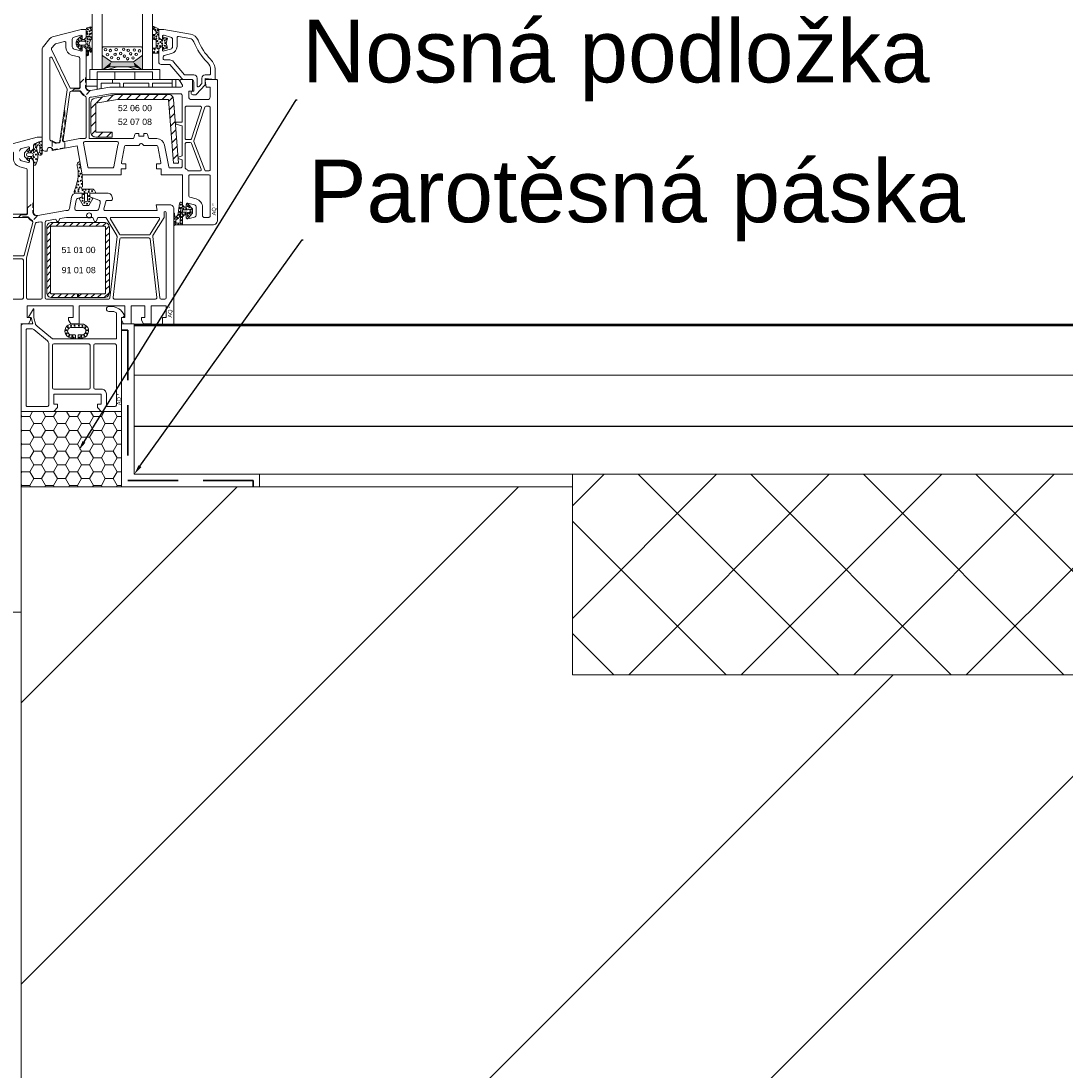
# Model space of a CAD drawing. Header units: millimetres. Extents: x -28283 to 311402, y 2144 to 57809.
# Tile 8 of 20: x -20355 to -19939, y 27911 to 28330. Entities that reach past the tile are written whole.
import ezdxf
from ezdxf import colors
from ezdxf.entities.mleader import LeaderData, LeaderLine
from ezdxf.math import Vec2, Vec3

# ---------------------------------------------------------------- set-up
doc = ezdxf.new("R2010")
doc.units = ezdxf.units.MM
doc.header["$LTSCALE"] = 4
doc.linetypes.add('DASHED', pattern=[0.75, 0.5, -0.25])
for name, color, linetype, lineweight in [('-HRANY_TENKE', 7, 'Continuous', 18), ('-HRANY_TLUSTE', 230, 'Continuous', 50), ('-HYDROIZOLACE', 30, 'DASHED', 30), ('-SRAFY', 241, 'Continuous', 9)]:
    doc.layers.add(name, color=color, linetype=linetype, lineweight=lineweight)
for name, color, linetype in [('IZOLACE', 70, 'IZOLACE'), ('OKENNI_SKLO', 5, 'Continuous'), ('VNITRNI_ONITKA', 4, 'Continuous')]:
    doc.layers.add(name, color=color, linetype=linetype)
doc.styles.get("Standard").update_dxf_attribs({"font": 'arial.ttf'})
doc.linetypes.add('IZOLACE', pattern='A,0.0001,-0.1,[134,ltypeshp.shx,S=0.1,R=0,X=-0.1,Y=0],-0.2,[134,ltypeshp.shx,S=0.1,R=180,X=0.1,Y=0],-0.1', length=0.4001)

# ---------------------------------------------------------------- blocks, each defined once
blk = doc.blocks.new('*X90')
at = {"layer": 'VNITRNI_ONITKA', "color": 0}
for p, q in [((-665.25, -308), (-662.81, -305.56)), ((-660.99, -307.28), (-658.54, -304.83)), ((-656.75, -306.57), (-654.75, -304.57)), ((-653.21, -306.57), (-651.21, -304.57)), ((-649.68, -306.57), (-647.68, -304.57)), ((-646.14, -306.57), (-644.14, -304.57)), ((-642.61, -306.57), (-640.61, -304.57)), ((-639.07, -306.57), (-637.07, -304.57)), ((-636.44, -307.48), (-634.69, -305.73)), ((-667.51, -310.26), (-665.51, -308.26)), ((-636.18, -310.76), (-634.32, -308.9)), ((-667.51, -313.79), (-665.51, -311.79)), ((-635.93, -314.03), (-634.07, -312.17)), ((-667.51, -317.33), (-665.51, -315.33)), ((-635.67, -317.31), (-633.81, -315.45)), ((-667.24, -320.6), (-665.51, -318.86)), ((-664.7, -321.6), (-662.7, -319.6)), ((-661.17, -321.6), (-659.17, -319.6)), ((-635.41, -320.59), (-633.55, -318.73)), ((-635.16, -323.87), (-633.3, -322.01)), ((-634.9, -327.15), (-633.04, -325.29)), ((-634.64, -330.43), (-632.78, -328.57)), ((-632.75, -332.07), (-632.52, -331.84))]:
    blk.add_line(p, q, dxfattribs=at)
blk = doc.blocks.new('*X89')
at = {"layer": 'VNITRNI_ONITKA', "color": 0}
for p, q in [((-685.08, -358.23), (-682.48, -355.63)), ((-681.33, -357.13), (-679.83, -355.63)), ((-678.68, -357.13), (-677.18, -355.63)), ((-676.02, -357.13), (-674.52, -355.63)), ((-673.37, -357.13), (-671.87, -355.63)), ((-670.72, -357.13), (-669.22, -355.63)), ((-668.07, -357.13), (-666.57, -355.63)), ((-665.42, -357.13), (-663.92, -355.63)), ((-662.77, -357.13), (-661.39, -355.76)), ((-685.08, -360.89), (-683.58, -359.39)), ((-661.58, -358.6), (-660.14, -357.16)), ((-661.58, -361.25), (-660.08, -359.75)), ((-685.08, -363.54), (-683.58, -362.04)), ((-661.58, -363.9), (-660.08, -362.4)), ((-685.08, -366.19), (-683.58, -364.69)), ((-685.08, -368.84), (-683.58, -367.34)), ((-661.58, -366.55), (-660.08, -365.05)), ((-661.58, -369.21), (-660.08, -367.71)), ((-685.08, -371.49), (-683.58, -369.99)), ((-685.08, -374.14), (-683.58, -372.64)), ((-661.58, -371.86), (-660.08, -370.36)), ((-685.08, -376.8), (-683.58, -375.3)), ((-661.58, -374.51), (-660.08, -373.01)), ((-661.58, -377.16), (-660.08, -375.66)), ((-685.08, -379.45), (-683.58, -377.95)), ((-685.08, -382.1), (-683.58, -380.6)), ((-661.58, -379.81), (-660.08, -378.31)), ((-661.58, -382.46), (-660.08, -380.96)), ((-684.87, -384.54), (-683.58, -383.25)), ((-683.3, -385.62), (-681.81, -384.13)), ((-680.66, -385.63), (-679.16, -384.13)), ((-678.01, -385.63), (-676.51, -384.13)), ((-675.36, -385.63), (-673.86, -384.13)), ((-672.33, -385.26), (-671.2, -384.13)), ((-670.05, -385.63), (-668.55, -384.13)), ((-667.4, -385.63), (-665.9, -384.13)), ((-664.75, -385.63), (-663.25, -384.13)), ((-662.1, -385.63), (-660.08, -383.62))]:
    blk.add_line(p, q, dxfattribs=at)
blk = doc.blocks.new('*U88')
at = {"layer": 'OKENNI_SKLO', "linetype": 'Continuous'}
for points in [[(-662.88, -288.87), (-662.88, -294.63), (-662.82, -289.06)], [(-646.94, -289.04), (-647.09, -289.21), (-646.88, -294.63)], [(-646.88, -288.83), (-646.94, -289.04), (-646.88, -294.63)], [(-662.82, -289.06), (-662.88, -294.63), (-662.67, -289.21)], [(-662.67, -289.21), (-662.88, -294.63), (-659.28, -291.63)], [(-659.28, -291.63), (-662.88, -294.63), (-659.88, -293.63)], [(-659.88, -293.63), (-650.48, -291.63), (-659.28, -291.63)], [(-650.48, -291.63), (-659.88, -293.63), (-649.88, -293.63)], [(-647.09, -289.21), (-650.48, -291.63), (-646.88, -294.63)], [(-650.48, -291.63), (-649.88, -293.63), (-646.88, -294.63)]]:
    blk.add_solid(points, dxfattribs=at)

msp = doc.modelspace()

# ---------------------------------------------------------------- hatches: boundary and pattern name
at = {"layer": '-SRAFY', "transparency": 33554687}
h = msp.add_hatch(dxfattribs=at)
h.set_pattern_fill('HONEY', color=256)
h.set_pattern_definition([(0, (-2e-12, -5609.9953), (4.7625, 2.74963064), [3.175, -6.35]), (120, (-2e-12, -5609.9953), (-4.76249999, 2.74963066), [3.175, -6.35]), (60, (-2e-12, -5609.9953), (1e-08, 5.4992613), [-6.35, 3.175])])
h.paths.add_polyline_path([(-20315.18, 28173.97), (-20355.18, 28173.97), (-20355.18, 28143.97), (-20315.18, 28143.97)])
h = msp.add_hatch(dxfattribs=at)
h.set_pattern_fill('ANSI37', color=256, scale=10)
h.set_pattern_definition([(45, (-2e-12, -5609.995), (-22.45064, 22.45064), []), (135, (-2e-12, -5609.995), (-22.45064, -22.45064), [])])
h.paths.add_polyline_path([(-19595.18, 28148.97), (-20135.18, 28148.97), (-20135.18, 28068.97), (-19595.18, 28068.97)])
at = {"layer": '-SRAFY'}
h = msp.add_hatch(dxfattribs=at)
h.set_pattern_fill('ANSI32', color=256, scale=25)
h.set_pattern_definition([(45, (-63.9, -7216.25), (-168.3798, 168.3798), []), (45, (48.34, -7216.25), (-168.3798, 168.3798), [])])
h.paths.add_polyline_path([(-19595.18, 28068.97), (-20135.18, 28068.97), (-20135.18, 28143.97), (-20355.18, 28143.97), (-20355.18, 26943.97), (-19595.18, 26943.97)])

# ---------------------------------------------------------------- linework, layer by layer
at = {"layer": '-HRANY_TENKE'}
for p, q in [((-20319.78, 28310.47), (-20307.78, 28310.47)), ((-20317.78, 28309.47), (-20317.78, 28306.47)), ((-20318.91, 28283.5), (-20318.91, 28285.5)), ((-20294.41, 28273.03), (-20292.41, 28273.03)), ((-20315.18, 28208.47), (-20315.18, 28183.47)), ((-20327.68, 28183.47), (-20327.68, 28200.47)), ((-20326.18, 28200.47), (-20326.18, 28183.47)), ((-19575.18, 28188.47), (-20310.08, 28188.47)), ((-20135.18, 28148.97), (-20260.08, 28148.97)), ((-20135.18, 28148.97), (-20135.18, 28068.97)), ((-20135.18, 28148.97), (-20135.18, 28068.97)), ((-20135.18, 28148.97), (-19595.18, 28148.97)), ((-20355.18, 28143.97), (-20355.18, 26943.97)), ((-20135.18, 28143.97), (-20355.18, 28143.97)), ((-20355.18, 28093.97), (-20360.28, 28093.97)), ((-20135.18, 28068.97), (-19595.18, 28068.97))]:
    msp.add_line(p, q, dxfattribs=at)
for points in [[(-20322.78, 28921.88), (-20322.78, 28310.47), (-20326.78, 28310.47), (-20326.78, 28921.84)], [(-20302.78, 28922.08), (-20302.78, 28310.47), (-20306.78, 28310.47), (-20306.78, 28922.04)], [(-20308.78, 28310.47), (-20312.78, 28311.47), (-20316.78, 28311.47), (-20320.78, 28310.47)], [(-20294.98, 28304.97), (-20302.78, 28304.97), (-20302.78, 28303.47), (-20304.28, 28303.47), (-20304.28, 28304.97), (-20314.28, 28304.97), (-20314.28, 28303.47), (-20315.78, 28303.47), (-20315.78, 28304.97), (-20323.28, 28304.97), (-20323.28, 28302.85), (-20324.78, 28302.59), (-20324.78, 28306.47), (-20293.48, 28306.47), (-20293.48, 28303.47)], [(-20318.78, 28306.47), (-20318.78, 28304.97)], [(-20317.78, 28309.47), (-20317.78, 28306.47)], [(-20294.41, 28273.03), (-20296.41, 28298.53), (-20316.75, 28298.53), (-20325.41, 28297.05), (-20325.41, 28285.5), (-20318.91, 28285.5)], [(-20315.08, 28208.97), (-20310.08, 28208.97), (-20310.08, 28148.97), (-20260.08, 28148.97), (-20260.08, 28143.97)]]:
    msp.add_lwpolyline(points, dxfattribs=at)
for points in [[(-20332.89, 28322.16), (-20333, 28322.01), (-20333.12, 28321.79), (-20333.17, 28321.52), (-20333.17, 28320.42), (-20333.12, 28320.15), (-20333, 28319.93), (-20332.89, 28319.78), (-20331.67, 28318.49), (-20331.3, 28318.3), (-20330.94, 28318.37), (-20330.78, 28318.72), (-20330.78, 28319.47), (-20330.03, 28319.47), (-20329.28, 28318.72), (-20329.28, 28316.47, 0.414214), (-20328.78, 28315.97, 0.414214), (-20328.28, 28316.47), (-20328.28, 28317.97, -1.016845), (-20327.97, 28318.12), (-20327.5, 28317.43, 0.499574), (-20326.78, 28317.9), (-20326.78, 28317.9, -0.003043), (-20326.78, 28318.02), (-20326.78, 28318.68, 1.424546), (-20327.16, 28318.66), (-20327.16, 28318.66, -0.994692), (-20327.44, 28318.69), (-20327.81, 28319.71, -0.300662), (-20327.92, 28321.1), (-20327.4, 28322.41), (-20327.1, 28322.73, 0.169942), (-20326.78, 28323.19), (-20326.78, 28327.11, 0.291764), (-20327.42, 28327.43), (-20328.78, 28327.02, 0.331049), (-20329.28, 28326.35), (-20329.28, 28323.22), (-20330.03, 28322.47), (-20330.78, 28322.47), (-20330.78, 28323.22), (-20330.94, 28323.57), (-20331.3, 28323.64), (-20331.67, 28323.45)], [(-20302.78, 28317.47, 0.414214), (-20302.28, 28316.97), (-20300.28, 28316.97), (-20300.28, 28318.67), (-20299.48, 28319.47), (-20298.78, 28319.47), (-20298.78, 28318.47), (-20296.78, 28319.01), (-20297.31, 28320.97), (-20296.78, 28322.93), (-20298.78, 28323.47), (-20298.78, 28322.47), (-20299.48, 28322.47), (-20300.28, 28323.27), (-20300.28, 28326.47, 0.32492), (-20300.42, 28326.66), (-20302.24, 28327.65, 0.879873), (-20302.62, 28326.85), (-20301.46, 28325.76, -0.223413), (-20301.28, 28325.38), (-20301.28, 28324.97, -0.414214), (-20301.78, 28324.47), (-20302.28, 28324.47, 0.414214), (-20302.78, 28323.97), (-20302.78, 28322.97, 0.414214), (-20302.28, 28322.47), (-20301.78, 28322.47, -0.414214), (-20301.28, 28321.97), (-20301.28, 28319.47, -0.414214), (-20301.78, 28318.97), (-20302.28, 28318.97, 0.414214), (-20302.78, 28318.47)], [(-20345.78, 28277.87), (-20344.78, 28277.87), (-20344.78, 28278.37, -1), (-20342.78, 28278.37), (-20342.78, 28278.18), (-20332.8, 28279.94), (-20330.78, 28268.47), (-20315.28, 28268.47), (-20315.28, 28270.77), (-20313.38, 28270.77), (-20313.38, 28272.77), (-20314.68, 28272.77, -0.470101), (-20315.17, 28273.36), (-20313.96, 28279.76, -0.36045), (-20313.47, 28280.17), (-20308.28, 28280.17), (-20307.63, 28280.82, -0.414214), (-20306.93, 28280.82), (-20306.28, 28280.17), (-20301.09, 28280.17, -0.36045), (-20300.6, 28279.76), (-20299.39, 28273.36, -0.470101), (-20299.88, 28272.77), (-20301.18, 28272.77), (-20301.18, 28270.77), (-20299.28, 28270.77), (-20299.28, 28268.47), (-20290.78, 28268.47), (-20290.78, 28256.27), (-20289.98, 28255.47), (-20289.28, 28255.47), (-20289.28, 28256.62, -0.493145), (-20288.65, 28257.1), (-20286.02, 28256.4, -0.339454), (-20285.28, 28255.43), (-20285.28, 28252.51, -0.339454), (-20286.02, 28251.54), (-20288.65, 28250.84, -0.493145), (-20289.28, 28251.32), (-20289.28, 28252.47), (-20289.98, 28252.47), (-20290.78, 28251.67), (-20290.78, 28248.47), (-20278.78, 28248.47, 0.414214), (-20276.78, 28250.47), (-20276.78, 28305.97, 0.414214), (-20277.28, 28306.47), (-20281.28, 28306.47, 0.466308), (-20281.77, 28305.88), (-20281.35, 28303.47), (-20279.78, 28303.47), (-20279.78, 28299.47, -0.414214), (-20280.78, 28298.47), (-20287.28, 28298.47, -0.414214), (-20288.28, 28299.47), (-20288.28, 28301.77), (-20286.78, 28301.77), (-20286.78, 28306.47), (-20291.28, 28306.47, 0.57735), (-20291.71, 28305.72), (-20290.85, 28304.22, -0.57735), (-20291.28, 28303.47), (-20319.78, 28303.47), (-20327.52, 28302.11, -0.466308), (-20329.28, 28303.58), (-20329.28, 28318.67), (-20330.08, 28319.47), (-20330.78, 28319.47), (-20330.78, 28318.32, -0.493145), (-20331.41, 28317.84), (-20334.04, 28318.54, -0.339454), (-20334.78, 28319.51), (-20334.78, 28322.43, -0.339454), (-20334.04, 28323.4), (-20331.41, 28324.1, -0.493145), (-20330.78, 28323.62), (-20330.78, 28322.47), (-20330.08, 28322.47), (-20329.28, 28323.27), (-20329.28, 28326.47), (-20331.28, 28326.47), (-20342.67, 28323.42, 0.153915), (-20343.68, 28322.77), (-20346.31, 28319.64, 0.176327), (-20346.78, 28318.36), (-20346.78, 28278.87, 0.414214)], [(-20284.58, 28322.12, 0.260475), (-20287.61, 28324.59), (-20298.28, 28326.47), (-20300.28, 28326.47), (-20300.28, 28323.27), (-20299.48, 28322.47), (-20298.78, 28322.47), (-20298.78, 28323.62, -0.493145), (-20298.15, 28324.1), (-20295.52, 28323.4, -0.339454), (-20294.78, 28322.43), (-20294.78, 28319.51, -0.339454), (-20295.52, 28318.54), (-20298.15, 28317.84, -0.493145), (-20298.78, 28318.32), (-20298.78, 28319.47), (-20299.48, 28319.47), (-20300.28, 28318.67), (-20300.28, 28313.47, 0.414214), (-20299.28, 28312.47), (-20295.81, 28312.47), (-20291.08, 28306.83, 0.221695), (-20290.31, 28306.47), (-20287.28, 28306.47, -0.414214), (-20286.28, 28305.47), (-20286.28, 28301.87), (-20286.63, 28301.87, 1), (-20286.63, 28300.37), (-20285.68, 28300.37, 0.208), (-20285.31, 28300.53), (-20281.78, 28304.32), (-20281.78, 28306.82), (-20277.78, 28306.47), (-20277.78, 28310.28, 0.20081), (-20279.57, 28314.55, -0.104299)], [(-20295.2, 28316.77, 0.339454), (-20292.98, 28319.66), (-20292.98, 28323.11, -0.466308), (-20292.39, 28323.6), (-20287.92, 28322.82, -0.260477), (-20286.25, 28321.46, 0.104298), (-20280.83, 28313.27, -0.200811), (-20279.58, 28310.28), (-20279.58, 28308.77, -0.414214), (-20280.08, 28308.27), (-20281.78, 28308.27, 0.414214), (-20283.08, 28306.97), (-20283.08, 28304.83), (-20284.11, 28303.72, -0.680876), (-20284.98, 28304.06), (-20284.98, 28306.97, 0.414214), (-20286.28, 28308.27), (-20289.94, 28308.27), (-20294.38, 28313.56, 0.221695), (-20295.91, 28314.27), (-20297.98, 28314.27, -0.414214), (-20298.48, 28314.77), (-20298.48, 28315.5, -0.339454), (-20298.11, 28315.99)], [(-20337.91, 28321.59), (-20337.91, 28321.59), (-20341.44, 28320.64), (-20341.44, 28320.64, 0.153915), (-20341.69, 28320.48), (-20341.69, 28320.48), (-20343, 28318.92, 0.294553), (-20343.07, 28318.39), (-20343.07, 28318.39), (-20335.8, 28303.25, 0.288399), (-20335.35, 28302.97), (-20332.28, 28302.97, 0.414214), (-20331.78, 28303.47), (-20331.78, 28314.97, 0.339454), (-20332.15, 28315.45), (-20332.15, 28315.45), (-20335.06, 28316.23, -0.339454), (-20337.28, 28319.13), (-20337.28, 28321.11, 0.493145)], [(-20342.83, 28315.12), (-20342.83, 28315.12), (-20336.84, 28302.65), (-20336.84, 28302.65, -0.143893), (-20336.8, 28302.38), (-20339.73, 28281.81, -0.329252), (-20340.14, 28281.38), (-20341.13, 28281.21, -0.210519), (-20341.52, 28281.3, 0.134831), (-20343.34, 28282.04, -0.379679), (-20343.78, 28282.54), (-20343.78, 28314.9, -0.797932)], [(-20337.88, 28281.78), (-20337.88, 28281.78, -0.504605), (-20338.46, 28282.34), (-20335.72, 28301.33), (-20335.72, 28301.33, -0.378352), (-20335.22, 28301.77), (-20331.87, 28301.77, -0.270411), (-20331.44, 28301.52), (-20331.44, 28301.52, 0.155442), (-20329.57, 28299.78), (-20329.57, 28299.78, -0.290601), (-20329.28, 28299.33), (-20329.28, 28283.37, -0.414214), (-20329.78, 28282.87), (-20331.7, 28282.87)], [(-20304.72, 28284.5), (-20304.72, 28284.5, 0.339454), (-20305.2, 28284.87), (-20306.28, 28284.87), (-20306.28, 28283.87), (-20308.28, 28283.87), (-20308.28, 28284.87), (-20309.36, 28284.87, 0.339454), (-20309.84, 28284.5), (-20309.84, 28284.5), (-20310.18, 28283.24), (-20310.18, 28283.24, -0.339454), (-20310.66, 28282.87), (-20328.08, 28282.87), (-20328.08, 28298.89, -0.401801), (-20327.6, 28299.39, 0.033004), (-20327.05, 28299.45), (-20319.54, 28300.77), (-20291.48, 28300.77, -0.414214), (-20290.98, 28300.27), (-20290.98, 28289.47), (-20293.48, 28289.47), (-20293.48, 28288.64), (-20290.98, 28287.97), (-20290.98, 28275.97), (-20290.98, 28275.97), (-20292.48, 28275.47), (-20292.48, 28274.97), (-20290.98, 28274.47), (-20290.98, 28271.67, -0.414214), (-20291.48, 28271.17), (-20295.81, 28271.17, -0.36045), (-20296.31, 28271.58), (-20296.31, 28271.58), (-20297.95, 28280.27), (-20297.95, 28280.27, 0.36045), (-20301.09, 28282.87), (-20301.09, 28282.87), (-20303.9, 28282.87, -0.339454), (-20304.38, 28283.24), (-20304.38, 28283.24)], [(-20289.28, 28282.47), (-20287.75, 28282.47, 0.339891), (-20287.26, 28282.84), (-20283.19, 28295.14, 0.492659), (-20283.67, 28295.77), (-20289.28, 28295.77, 0.414214), (-20289.78, 28295.27), (-20289.78, 28282.97, 0.414214)], [(-20280.28, 28295.77, -0.414214), (-20279.78, 28295.27), (-20279.78, 28270.47, -0.414214), (-20280.28, 28269.97), (-20281.43, 28269.97, -0.311876), (-20281.9, 28270.29), (-20281.9, 28270.29), (-20286.22, 28281.72, -0.156705), (-20286.24, 28282.03), (-20281.88, 28295.4, -0.339891), (-20281.4, 28295.77)], [(-20318.74, 28271.17, 0.36045), (-20318.25, 28271.58), (-20316.61, 28280.27, -0.057675), (-20316.39, 28280.97, 0.542484), (-20316.85, 28281.67), (-20329.77, 28281.67, 0.466308), (-20330.26, 28281.08), (-20330.26, 28281.08), (-20328.59, 28271.58, 0.36397), (-20328.09, 28271.17)], [(-20289.51, 28270.86), (-20289.51, 28270.86, -0.102302), (-20288.67, 28270.16), (-20288.67, 28270.16, 0.227735), (-20288.28, 28269.97), (-20283.79, 28269.97, 0.524534), (-20283.32, 28270.65), (-20287.21, 28280.95, 0.311876), (-20287.68, 28281.27), (-20289.28, 28281.27, 0.414214), (-20289.78, 28280.77), (-20289.78, 28271.3, 0.277545)], [(-20361.28, 28274.81, -0.176327), (-20361.16, 28275.13), (-20359.09, 28277.6), (-20358.91, 28277.65, -0.493145), (-20358.28, 28277.17), (-20358.28, 28275.01, 0.339454), (-20355.69, 28271.63), (-20353.15, 28270.95, -0.339454), (-20352.78, 28270.47), (-20352.78, 28253.17, -0.414214), (-20353.28, 28252.67), (-20360.78, 28252.67, -0.414214), (-20361.28, 28253.17)], [(-20352.38, 28277.17, 1), (-20352.38, 28275.77), (-20350.98, 28275.77, 1), (-20350.98, 28277.17)], [(-20327.78, 28259.67), (-20327.78, 28261.17), (-20325.48, 28261.17, 0.414214), (-20327.08, 28262.77), (-20330.65, 28262.77, -0.997787), (-20330.65, 28263.63), (-20330.78, 28268.47), (-20331.7, 28273.69, 0.432358), (-20332.82, 28271.98, -0.152949), (-20333.38, 28263.63), (-20334.04, 28261.84, 0.520567), (-20333.57, 28261.17), (-20330.78, 28261.17), (-20330.78, 28259.67), (-20332.03, 28258.95), (-20330.43, 28256.17), (-20328.13, 28256.17), (-20326.53, 28258.95)], [(-20282.78, 28255.43), (-20282.78, 28251.97, 0.414214), (-20282.28, 28251.47), (-20280.28, 28251.47, 0.414214), (-20279.78, 28251.97), (-20279.78, 28267.97, 0.414214), (-20280.28, 28268.47), (-20287.78, 28268.47, 0.414214), (-20288.28, 28267.97), (-20288.28, 28259.97, 0.339454), (-20287.91, 28259.49), (-20287.91, 28259.49), (-20285.37, 28258.81), (-20285.37, 28258.81, -0.339454)], [(-20329.88, 28258.27, 1), (-20328.68, 28258.27), (-20328.68, 28261.17), (-20329.88, 28261.17)], [(-20350.55, 28249.41, 0.346374), (-20350.79, 28249.98, -0.115816), (-20352.22, 28251.26, 0.244728), (-20352.63, 28251.47), (-20360.78, 28251.47, 0.414214), (-20361.28, 28250.97), (-20361.28, 28236.57, 0.414214), (-20360.78, 28236.07), (-20354.5, 28236.07, 0.339454), (-20354.02, 28236.44)], [(-20316.92, 28243.84, 0.165216), (-20316.99, 28244.16), (-20321.24, 28251.23, 0.263289), (-20321.67, 28251.47), (-20324.58, 28251.47), (-20325.11, 28250.09, -0.685521), (-20326.05, 28250.09), (-20326.58, 28251.47), (-20337.04, 28251.47), (-20339.77, 28250.99), (-20340.11, 28250.09, -0.685521), (-20341.05, 28250.09), (-20341.29, 28250.72), (-20345.17, 28250.04, 0.36397), (-20345.58, 28249.55), (-20345.58, 28219.37, 0.414214), (-20345.08, 28218.87), (-20320.23, 28218.87, 0.381222), (-20319.73, 28219.31)], [(-20299.33, 28218.87, -0.381222), (-20299.83, 28219.31), (-20302.64, 28243.84, -0.165216), (-20302.57, 28244.16), (-20298.17, 28251.47), (-20298.17, 28253.32, -1), (-20297.28, 28253.32), (-20297.28, 28219.37, -0.414214), (-20297.78, 28218.87)], [(-20346.78, 28219.37, -0.414214), (-20347.28, 28218.87), (-20352.58, 28218.87, -0.414214), (-20353.08, 28219.37), (-20353.08, 28235.31), (-20349.39, 28249.1, -0.346822), (-20348.89, 28249.47, 0.050267), (-20348.05, 28249.53), (-20347.37, 28249.65, -0.466308), (-20346.78, 28249.16)], [(-20318.01, 28218.87, -0.447993), (-20318.51, 28219.43), (-20315.83, 28242.83, -0.381222), (-20315.33, 28243.27), (-20304.23, 28243.27, -0.381222), (-20303.73, 28242.83), (-20301.05, 28219.43, -0.447993), (-20301.55, 28218.87)], [(-20354.28, 28234.37, 0.414214), (-20354.78, 28234.87), (-20360.78, 28234.87, 0.414214), (-20361.28, 28234.37), (-20361.28, 28219.37, 0.414214), (-20360.78, 28218.87), (-20354.78, 28218.87, 0.414214), (-20354.28, 28219.37)]]:
    msp.add_lwpolyline(points, format="xyb", close=True, dxfattribs=at)
for points in [[(-20330.03, 28320.22), (-20331.53, 28320.22, -1), (-20331.53, 28321.72), (-20330.03, 28321.72, -1), (-20330.03, 28320.22, 1.058721)], [(-20322.28, 28319.47), (-20307.28, 28319.47, -0.414214), (-20306.78, 28318.97), (-20306.78, 28316.3, -0.259035), (-20306.99, 28315.89), (-20310.38, 28313.47), (-20319.18, 28313.47), (-20322.57, 28315.89, -0.282685), (-20322.78, 28316.3), (-20322.78, 28318.97, -0.414214), (-20322.28, 28319.47, -0.959483)], [(-20319.18, 28313.47), (-20322.57, 28315.89, -0.282685), (-20322.78, 28316.3), (-20322.78, 28310.47), (-20319.78, 28311.47), (-20309.78, 28311.47), (-20306.78, 28310.47), (-20306.78, 28316.3, -0.259035), (-20306.99, 28315.89), (-20310.38, 28313.47), (-20319.18, 28313.47)], [(-20324.78, 28303.77), (-20329.28, 28303.77), (-20329.28, 28306.47), (-20292.28, 28306.47), (-20291.71, 28305.72), (-20290.85, 28304.22), (-20290.85, 28304.22, -0.57735), (-20291.28, 28303.47), (-20294.98, 28303.47), (-20294.98, 28306.47)], [(-20292.41, 28273.03), (-20294.41, 28298.53, 0.414214), (-20296.41, 28300.53), (-20316.75, 28300.53, 0.038598), (-20317.06, 28300.5), (-20325.71, 28299.03, 0.369705), (-20327.41, 28297.05), (-20327.41, 28285.5, 0.414214), (-20325.41, 28283.5), (-20318.91, 28283.5)], [(-20355.78, 28277.93, -0.339454), (-20355.04, 28278.9), (-20352.41, 28279.6, -0.493145), (-20351.78, 28279.12), (-20351.78, 28277.97), (-20351.08, 28277.97), (-20350.28, 28278.77), (-20350.28, 28280, -0.315299), (-20349.62, 28280.94), (-20346.78, 28281.97), (-20346.78, 28283.47), (-20348.78, 28283.47), (-20360.17, 28280.42, 0.153915)], [(-20349.98, 28272.27), (-20349.57, 28272.27, 0.175405), (-20349.33, 28272.51, 0.179525), (-20348.78, 28278.05, -0.200161), (-20348.82, 28280.01, -0.906091), (-20347.69, 28279.79), (-20347.68, 28277.97, -0.236068), (-20348.08, 28277.17, 0.720759), (-20347.78, 28276.27), (-20347.53, 28276.27, 0.414214), (-20346.78, 28277.02), (-20346.78, 28281.22, 0.476458), (-20347.22, 28281.75, 0.15934), (-20350.27, 28280.15), (-20350.28, 28277.96), (-20352.07, 28277.96), (-20351.91, 28278.44, 0.8695), (-20352.41, 28278.77), (-20353.78, 28277.17), (-20353.78, 28275.77), (-20352.41, 28274.17, 0.8695), (-20351.91, 28274.5), (-20352.06, 28274.97), (-20350.31, 28274.97), (-20350.28, 28272.73, 0.295403), (-20349.98, 28272.27)], [(-20355.28, 28208.97), (-20352.25, 28208.97), (-20351.38, 28210.47), (-20351.38, 28211.47), (-20352.78, 28211.47), (-20352.78, 28216.17), (-20334.48, 28216.17), (-20334.48, 28211.47), (-20336.28, 28211.47), (-20336.28, 28210.47), (-20335.41, 28208.97), (-20331.98, 28208.97), (-20331.98, 28216.17), (-20313.78, 28216.17), (-20313.78, 28211.47), (-20315.18, 28211.47), (-20315.18, 28210.47), (-20314.31, 28208.97), (-20311.28, 28208.97), (-20311.28, 28216.17), (-20305.78, 28216.17), (-20305.78, 28211.47), (-20307.18, 28211.47), (-20307.18, 28210.47), (-20306.31, 28208.97), (-20303.28, 28208.97), (-20303.28, 28216.17), (-20297.28, 28216.17), (-20297.28, 28211.47), (-20298.78, 28211.47), (-20298.78, 28208.47), (-20294.28, 28208.47), (-20294.28, 28254.97, 0.414214), (-20295.78, 28256.47), (-20301.28, 28256.47), (-20300.87, 28254.17), (-20321.7, 28254.17, -0.493145), (-20322.18, 28254.8), (-20321.28, 28258.17), (-20319.28, 28258.17, 0.414214), (-20318.78, 28258.67), (-20318.78, 28259.17, 0.414214), (-20320.78, 28261.17), (-20327.78, 28261.17), (-20327.78, 28259.67), (-20324.24, 28258.38, -0.388879), (-20323.61, 28257.18), (-20324.22, 28254.91, -0.339454), (-20325.19, 28254.17), (-20332.79, 28254.17, -0.466308), (-20333.78, 28255.34), (-20333.27, 28258.23, -0.267949), (-20332.62, 28259), (-20330.78, 28259.67), (-20330.78, 28261.17), (-20333.1, 28261.17, 0.36397), (-20335.07, 28259.52), (-20335.87, 28255, -0.36397), (-20336.85, 28254.17), (-20337.28, 28254.17), (-20348.52, 28252.19, -0.466308), (-20350.28, 28253.67), (-20350.28, 28274.17), (-20351.08, 28274.97), (-20351.78, 28274.97), (-20351.78, 28273.82, -0.493145), (-20352.41, 28273.34), (-20355.04, 28274.04, -0.339454), (-20355.78, 28275.01)], [(-20290.78, 28255.97), (-20290.28, 28255.47), (-20289.28, 28255.47), (-20289.28, 28256.47, -0.561447), (-20288.28, 28256.47), (-20287.06, 28255.11, -0.197117), (-20286.78, 28254.47), (-20286.78, 28253.47, -0.207803), (-20287.06, 28252.82), (-20288.28, 28251.47, -0.566636), (-20289.28, 28251.47), (-20289.28, 28252.47), (-20290.28, 28252.47), (-20290.78, 28251.97), (-20290.78, 28248.67, -0.488799), (-20290.98, 28248.47), (-20292.78, 28248.47, 0.088974), (-20294.01, 28248.25), (-20294.01, 28248.25, -0.483361), (-20294.28, 28248.47), (-20294.28, 28252.97, -1.378185), (-20293.99, 28253.01), (-20293.83, 28251.73, 0.744539), (-20293.26, 28251.61, 0.167638), (-20292.55, 28252.95), (-20292.03, 28256.97, -0.340701), (-20291.53, 28257.47), (-20291.28, 28257.47, -0.414918), (-20290.78, 28256.97), (-20290.78, 28255.97)], [(-20319.53, 28250.71), (-20315.93, 28244.71, 0.263289), (-20315.5, 28244.47), (-20304.06, 28244.47, 0.263289), (-20303.63, 28244.71), (-20300.03, 28250.71, 0.583169), (-20300.46, 28251.47), (-20319.1, 28251.47, 0.583169), (-20319.53, 28250.71)], [(-20291.43, 28254.92), (-20291.69, 28249.44, -0.400488), (-20291.85, 28249.29), (-20293.2, 28249.19, -0.411281), (-20293.43, 28249.38), (-20293.4, 28250.39, -0.310951), (-20293.31, 28250.52), (-20292.46, 28251.06, 0.17573), (-20291.69, 28252.66), (-20291.43, 28254.92)], [(-20290.67, 28254.47), (-20289, 28254.46, 0.140418), (-20288.53, 28254.59), (-20288.38, 28254.72, -0.431313), (-20288.22, 28254.74, -0.565036), (-20288.22, 28253.19, -0.430502), (-20288.38, 28253.21), (-20288.53, 28253.34, 0.140604), (-20289, 28253.47), (-20290.67, 28253.47, -0.414173), (-20290.78, 28253.58), (-20290.78, 28254.35, -0.414395), (-20290.67, 28254.47, -0.184884)], [(-20332.23, 28219.47), (-20321.98, 28219.47, 0.414214), (-20319.98, 28221.47), (-20319.98, 28247.47, 0.414214), (-20321.98, 28249.47), (-20342.98, 28249.47, 0.414214), (-20344.98, 28247.47), (-20344.98, 28221.47, 0.414214), (-20342.98, 28219.47), (-20332.73, 28219.47), (-20332.73, 28220.97), (-20342.98, 28220.97, -0.414214), (-20343.48, 28221.47), (-20343.48, 28247.47, -0.414214), (-20342.98, 28247.97), (-20321.98, 28247.97, -0.414214), (-20321.48, 28247.47), (-20321.48, 28221.47, -0.414214), (-20321.98, 28220.97), (-20332.23, 28220.97), (-20332.23, 28219.47)], [(-20315.18, 28173.97), (-20323.18, 28173.97), (-20324.7, 28175.62), (-20324.7, 28176.99), (-20323.18, 28176.99), (-20323.18, 28180.97), (-20342.18, 28180.97), (-20342.18, 28176.99), (-20340.66, 28176.99), (-20340.66, 28175.62), (-20342.18, 28173.97), (-20355.18, 28173.97), (-20355.18, 28208.16, -0.44844), (-20354.27, 28208.97), (-20350.53, 28208.97), (-20351.18, 28211.47), (-20352.18, 28211.67), (-20350.3, 28214.93, -0.767091), (-20350.15, 28214.88), (-20350.15, 28211.4), (-20349.49, 28208.96, 0.207614), (-20348.82, 28208.11), (-20342.68, 28202.97), (-20317.18, 28202.97), (-20317.18, 28213.35, 0.191662), (-20319.36, 28213.92), (-20320.16, 28213.92, -0.980276), (-20320.2, 28215.92), (-20319.36, 28215.92, -0.293752), (-20314.05, 28212.51), (-20314.05, 28212.31, -0.406636), (-20314.87, 28211.47), (-20315.18, 28211.47), (-20315.18, 28173.97)], [(-20344.68, 28175.97), (-20352.68, 28175.97, -0.414214), (-20353.18, 28176.47), (-20353.18, 28206.47, -0.414229), (-20352.68, 28206.97), (-20350.69, 28206.97, -0.211817), (-20350.06, 28206.69), (-20344.68, 28202.16, -0.172937), (-20344.18, 28201.31), (-20344.18, 28176.47, -0.414199), (-20344.68, 28175.97, -0.678701)], [(-20332.43, 28202.97), (-20332.43, 28204.36, -0.314838), (-20332.29, 28204.56), (-20330.98, 28204.58, 1.038365), (-20330.87, 28207.57), (-20335.05, 28207.58, 1.036826), (-20335.12, 28204.57), (-20333.69, 28204.56, -0.514141), (-20333.54, 28204.36), (-20333.54, 28202.97), (-20334.68, 28202.97), (-20334.68, 28203.31, 0.427666), (-20334.78, 28203.41, -1.044283), (-20334.95, 28208.87), (-20331.06, 28208.87, -1.049644), (-20331.19, 28203.41, 0.410769), (-20331.29, 28203.19), (-20331.29, 28202.97), (-20332.43, 28202.97)], [(-20328.18, 28182.97), (-20342.18, 28182.97, -0.414214), (-20342.68, 28183.47), (-20342.68, 28200.47, -0.414228), (-20342.18, 28200.97), (-20328.18, 28200.97, -0.414214), (-20327.68, 28200.47), (-20327.68, 28183.47, -0.414199), (-20328.18, 28182.97, -0.188325)], [(-20317.68, 28175.97), (-20320.68, 28175.97, -0.414214), (-20321.18, 28176.47), (-20321.18, 28181.09, 0.415985), (-20323.07, 28182.97), (-20325.68, 28182.97, -0.414228), (-20326.18, 28183.47), (-20326.18, 28200.47, -0.414214), (-20325.68, 28200.97), (-20317.68, 28200.97, -0.414214), (-20317.18, 28200.47), (-20317.18, 28176.47, -0.414199), (-20317.68, 28175.97, -0.925532)]]:
    msp.add_lwpolyline(points, format="xyb", dxfattribs=at)
for points in [[(-20327.66, 28306.5), (-20327.75, 28306.59), (-20327.78, 28306.72), (-20327.78, 28310.22), (-20327.75, 28310.35), (-20327.66, 28310.44), (-20327.53, 28310.47), (-20300.03, 28310.47), (-20299.9, 28310.44), (-20299.81, 28310.35), (-20299.78, 28310.22), (-20299.78, 28306.72), (-20299.81, 28306.59), (-20299.9, 28306.5), (-20300.03, 28306.47), (-20309.78, 28306.47), (-20302.78, 28306.47), (-20302.78, 28309.47), (-20309.78, 28309.47), (-20309.78, 28306.47), (-20309.78, 28309.47), (-20317.78, 28309.47), (-20324.78, 28309.47), (-20324.78, 28306.47), (-20317.78, 28306.47), (-20327.53, 28306.47)], [(-20355.18, 28173.97), (-20315.18, 28173.97), (-20315.18, 28143.97), (-20355.18, 28143.97)]]:
    msp.add_lwpolyline(points, close=True, dxfattribs=at)
at = {"layer": '-HRANY_TENKE', "linetype": 'DASHED'}
for points in [[(-20329.6, 28300.02, -0.146845), (-20331.26, 28301.61, 0.270411), (-20331.87, 28301.97), (-20334.73, 28301.97), (-20333.93, 28302.77), (-20332.28, 28302.77, 0.414214), (-20331.58, 28303.47), (-20331.58, 28305.12), (-20329.48, 28307.22), (-20329.48, 28303.58, 0.420796), (-20327.74, 28301.88)], [(-20337.78, 28279.26), (-20337.78, 28281.6), (-20337.84, 28281.59, -0.505544), (-20338.66, 28282.36), (-20337.78, 28288.45), (-20337.78, 28294.08), (-20339.54, 28281.79, -0.328486), (-20340.11, 28281.19), (-20341.1, 28281.01, -0.210519), (-20341.65, 28281.15, 0.091673), (-20342.78, 28281.72), (-20342.78, 28279.03, -0.138223), (-20342.58, 28278.41)], [(-20355.31, 28252.47), (-20353.28, 28252.47, 0.414214), (-20352.58, 28253.17), (-20352.58, 28255.2), (-20350.48, 28257.3), (-20350.48, 28253.67, 0.420796), (-20348.74, 28251.97), (-20350.61, 28250.1, 0.035902), (-20350.69, 28250.15, -0.115816), (-20352.06, 28251.37, 0.244728), (-20352.63, 28251.67), (-20356.11, 28251.67)]]:
    msp.add_lwpolyline(points, format="xyb", close=True, dxfattribs=at)
at = {"layer": '-HRANY_TENKE'}
for centre, radius in [((-20327.52, 28326.94), 0.2), ((-20302.14, 28327.06), 0.2), ((-20331.39, 28322.95), 0.2), ((-20328.84, 28325.45), 0.2), ((-20328.75, 28324.64), 0.2), ((-20328.74, 28322.66), 0.2), ((-20328.67, 28323.49), 0.2), ((-20328.56, 28326.46), 0.2), ((-20327.97, 28323.62), 0.2), ((-20327.88, 28325.69), 0.2), ((-20327.8, 28324.55), 0.2), ((-20327.25, 28323.33), 0.2), ((-20327.22, 28326.16), 0.2), ((-20327.12, 28324.86), 0.2), ((-20302.16, 28323.95), 0.2), ((-20302.12, 28323), 0.2), ((-20301.6, 28326.29), 0.2), ((-20301.28, 28322.8), 0.2), ((-20301.25, 28323.68), 0.2), ((-20300.99, 28325.23), 0.2), ((-20300.65, 28326.21), 0.2), ((-20300.59, 28324.39), 0.2), ((-20300.05, 28322.64), 0.2), ((-20298.37, 28322.8), 0.2), ((-20297.25, 28322.6), 0.2), ((-20332.69, 28321.49), 0.2), ((-20332.69, 28320.45), 0.2), ((-20332.2, 28322.11), 0.2), ((-20332.2, 28319.83), 0.2), ((-20331.3, 28318.91), 0.2), ((-20331.17, 28322.13), 0.2), ((-20331.17, 28319.73), 0.2), ((-20329.51, 28322), 0.2), ((-20329.51, 28319.74), 0.2), ((-20328.86, 28319.1), 0.2), ((-20328.8, 28320.55), 0.2), ((-20328.67, 28321.6), 0.2), ((-20328.37, 28319.86), 0.2), ((-20328.06, 28319.06), 0.2), ((-20327.92, 28322.43), 0.2), ((-20327.65, 28318.38), 0.2), ((-20321.53, 28318.37), 0.5), ((-20319.56, 28318), 0.5), ((-20317.24, 28318.38), 0.5), ((-20314.28, 28318.5), 0.5), ((-20312.44, 28318.12), 0.5), ((-20310.01, 28318.23), 0.5), ((-20301.96, 28318.44), 0.2), ((-20300.81, 28321.78), 0.2), ((-20300.79, 28319.88), 0.2), ((-20300.75, 28318.91), 0.2), ((-20300.47, 28320.8), 0.2), ((-20299.71, 28319.81), 0.2), ((-20299.6, 28321.41), 0.2), ((-20298.91, 28321.96), 0.2), ((-20298.91, 28320.85), 0.2), ((-20298.81, 28320.08), 0.2), ((-20298.35, 28319.03), 0.2), ((-20297.87, 28321.96), 0.2), ((-20297.81, 28319.9), 0.2), ((-20297.67, 28321.02), 0.2), ((-20297.23, 28319.23), 0.2), ((-20328.85, 28318.11), 0.2), ((-20328.74, 28316.59), 0.2), ((-20328.65, 28317.49), 0.2), ((-20327.17, 28317.91), 0.2), ((-20320.73, 28316.34), 0.5), ((-20319.03, 28315.15), 0.5), ((-20317.68, 28316.52), 0.5), ((-20316.38, 28314.84), 0.5), ((-20315.47, 28316.85), 0.5), ((-20313.97, 28315.8), 0.5), ((-20312.67, 28314.74), 0.5), ((-20311.46, 28316.73), 0.5), ((-20310.51, 28315.05), 0.5), ((-20309.25, 28316.5), 0.5), ((-20307.95, 28317.87), 0.5), ((-20302.14, 28317.49), 0.2), ((-20300.75, 28317.47), 0.2), ((-20347.86, 28281.16), 0.2), ((-20352.41, 28277.75), 0.2), ((-20351.22, 28277.62), 0.2), ((-20350.06, 28277.45), 0.2), ((-20349.87, 28278.66), 0.2), ((-20349.39, 28280.44), 0.2), ((-20349.35, 28279.5), 0.2), ((-20349.27, 28277.95), 0.2), ((-20349.27, 28276.51), 0.2), ((-20347.35, 28279.27), 0.2), ((-20347.28, 28276.94), 0.2), ((-20347.12, 28280.27), 0.2), ((-20347.04, 28278.1), 0.2), ((-20352.59, 28275.06), 0.2), ((-20351.15, 28275.34), 0.2), ((-20350.05, 28275.5), 0.2), ((-20349.74, 28273.3), 0.2), ((-20349.19, 28274.69), 0.2), ((-20331.94, 28272.58), 0.2), ((-20332.17, 28269.88), 0.2), ((-20331.81, 28271.35), 0.2), ((-20331.49, 28268.85), 0.2), ((-20332.38, 28264.47), 0.2), ((-20332.37, 28265.81), 0.2), ((-20332.01, 28267.9), 0.2), ((-20331.38, 28266.08), 0.2), ((-20330.99, 28264.81), 0.2), ((-20330.95, 28267.59), 0.2), ((-20333.7, 28261.87), 0.2), ((-20333.06, 28263.38), 0.2), ((-20332.32, 28261.87), 0.2), ((-20332.25, 28262.66), 0.2), ((-20331.8, 28263.41), 0.2), ((-20330.63, 28262.35), 0.2), ((-20330.27, 28260.74), 0.2), ((-20329.93, 28261.64), 0.2), ((-20329.45, 28262.49), 0.2), ((-20328.22, 28261.63), 0.2), ((-20328.16, 28259.92), 0.2), ((-20328.1, 28262.49), 0.2), ((-20326.86, 28261.97), 0.2), ((-20330.68, 28258.09), 0.2), ((-20330.63, 28259.15), 0.2), ((-20329.93, 28257.32), 0.2), ((-20328.88, 28256.87), 0.2), ((-20328.04, 28257.81), 0.2), ((-20327.92, 28258.78), 0.2), ((-20291.43, 28256.53), 0.2), ((-20288.67, 28255.97), 0.2), ((-20288.13, 28255.55), 0.2), ((-20328.05, 28252.26), 1), ((-20292.97, 28251.29), 0.2), ((-20292.28, 28252.5), 0.2), ((-20291.96, 28253.63), 0.2), ((-20291.79, 28255.19), 0.2), ((-20291.19, 28251.58), 0.2), ((-20291.1, 28255.31), 0.2), ((-20291.1, 28253.38), 0.2), ((-20290.8, 28252.69), 0.2), ((-20290.43, 28254.84), 0.2), ((-20289.65, 28252.99), 0.2), ((-20289.32, 28254.97), 0.2), ((-20288.82, 28252.82), 0.2), ((-20288.6, 28252.07), 0.2), ((-20287.93, 28252.9), 0.2), ((-20287.44, 28254.56), 0.2), ((-20287.43, 28253.53), 0.2), ((-20293.86, 28250.89), 0.2), ((-20293.86, 28249.66), 0.2), ((-20293.68, 28248.79), 0.2), ((-20292.43, 28248.88), 0.2), ((-20291.41, 28249.04), 0.2), ((-20291.27, 28250.28), 0.2), ((-20337.15, 28206.43), 0.2), ((-20336.97, 28205.17), 0.2), ((-20336.5, 28207.59), 0.2), ((-20335.26, 28208.16), 0.2), ((-20333.86, 28208.23), 0.2), ((-20332.14, 28208.23), 0.2), ((-20330.74, 28208.16), 0.2), ((-20329.5, 28207.59), 0.2), ((-20329.03, 28205.17), 0.2), ((-20328.85, 28206.43), 0.2), ((-20336.01, 28204.22), 0.2), ((-20334.81, 28204), 0.2), ((-20334.17, 28203.51), 0.2), ((-20331.83, 28203.51), 0.2), ((-20331.19, 28204), 0.2), ((-20329.99, 28204.22), 0.2)]:
    msp.add_circle(centre, radius, dxfattribs=at)
at = {"layer": '-HRANY_TLUSTE', "ltscale": 6}
msp.add_line((-19537.64, 28208.47, 3.73), (-20310.08, 28208.47, -0.08), dxfattribs=at)
at = {"layer": '-HYDROIZOLACE', "ltscale": 10}
msp.add_lwpolyline([(-20315.08, 28206.47), (-20312.58, 28206.47), (-20312.58, 28146.47), (-20262.58, 28146.47), (-20262.58, 28143.97)], dxfattribs=at)
at = {"layer": 'IZOLACE', "ltscale": 10}
msp.add_line((-19595.18, 28168.05), (-20310.08, 28168.05), dxfattribs=at)

# ---------------------------------------------------------------- block references
at = {"layer": '-HRANY_TENKE', "linetype": 'Continuous'}
for name in ['*U88', '*X90', '*X89']:
    msp.add_blockref(name, (-19659.9, 28605.1), dxfattribs=at)

# ---------------------------------------------------------------- texts
at = {"layer": '-HRANY_TENKE'}
for s, p in [('52 06 00', (-20316.57, 28293.83)), ('52 07 08', (-20316.57, 28288.34)), ('51 01 00', (-20339.07, 28237.2)), ('91 01 08', (-20339, 28229.19))]:
    msp.add_text(s, height=2.5, dxfattribs=at).set_placement(p)
for s, height, p in [('®', 0.8, (-20278.23, 28256.1)), ('AQ', 1.6, (-20277.48, 28252.26)), ('AQ', 1.6, (-20294.98, 28211.46)), ('®', 0.8, (-20295.73, 28215.31)), ('®', 0.8, (-20316.1, 28180.37)), ('AQ', 1.6, (-20315.35, 28176.52))]:
    msp.add_text(s, height=height, rotation=90, dxfattribs=at).set_placement(p)

# ---------------------------------------------------------------- leaders
ml = msp.add_multileader_mtext('Standard', dxfattribs=at)
ml.set_content('Nosná podložka', color=256)
ml.set_leader_properties()
ml.build(insert=Vec2(0, 0))
ml.multileader.update_dxf_attribs({"text_left_attachment_type": 7, "text_right_attachment_type": 7, "dogleg_length": 0.36})
ctx = ml.context
ctx.base_point, ctx.char_height, ctx.plane_origin = Vec3(-20245.1, 28298.38), 25, Vec3(-20332.2, 28158.49)
ctx.left_attachment, ctx.right_attachment = 7, 7
notes = []
notes.append((ctx, [(0, (1, 1, 0), (-20245.46, 28298.38), (1, 0), 0.36, [(0, [(-20332.2, 28158.49)], 0, [])])]))
ctx.mtext.insert, ctx.mtext.flow_direction = Vec3(-20243.1, 28330.32), 5
ml = msp.add_multileader_mtext('Standard', dxfattribs=at)
ml.set_content('Parotěsná páska', color=256)
ml.set_leader_properties()
ml.build(insert=Vec2(0, 0))
ml.multileader.update_dxf_attribs({"text_left_attachment_type": 7, "text_right_attachment_type": 7, "dogleg_length": 0.36})
ctx = ml.context
ctx.base_point, ctx.char_height, ctx.plane_origin = Vec3(-20242.67, 28242.56), 25, Vec3(-20310.08, 28148.97)
ctx.left_attachment, ctx.right_attachment = 7, 7
notes.append((ctx, [(0, (1, 1, 0), (-20243.03, 28242.56), (1, 0), 0.36, [(0, [(-20310.08, 28148.97)], 0, [])])]))
ctx.mtext.insert, ctx.mtext.flow_direction = Vec3(-20240.67, 28274.5), 5
for ctx, leaders in notes:
    for number, flags, end, landing, length, lines in leaders:
        leader = LeaderData()
        leader.index, (leader.has_last_leader_line, leader.has_dogleg_vector, leader.attachment_direction) = number, flags
        leader.last_leader_point, leader.dogleg_vector, leader.dogleg_length = Vec3(end), Vec3(landing), length
        for number, points, colour, breaks in lines:
            line = LeaderLine()
            line.index, line.vertices, line.color, line.breaks = number, Vec3.list(points), colors.encode_raw_color(colour), breaks
            leader.lines.append(line)
        ctx.leaders.append(leader)

doc.saveas('drawing.dxf')
